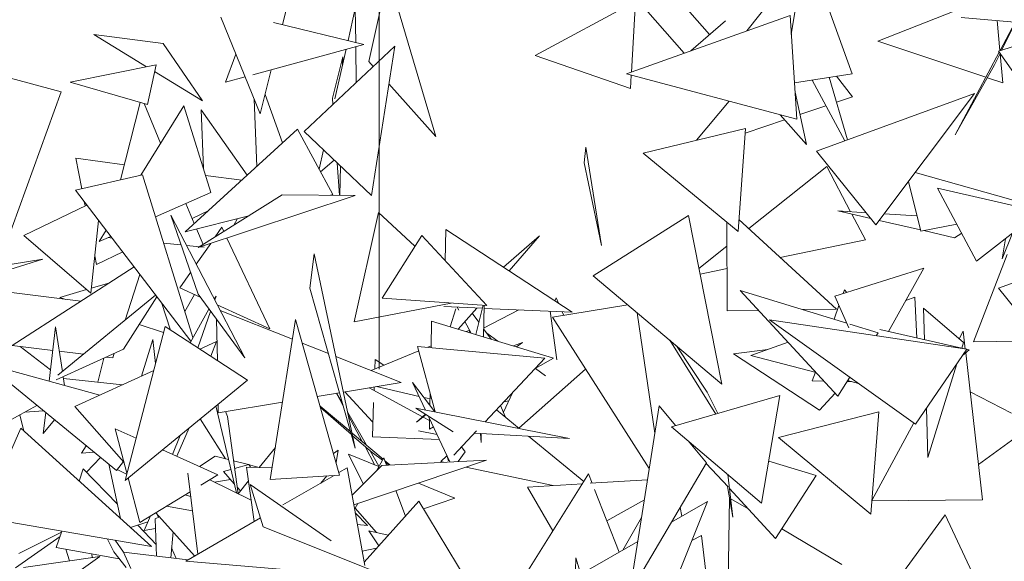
# Model space of a CAD drawing. Header units: metres. Extents: x -14.5 to 19.7, y -19.1 to 4.
# Tile 112 of 218: x 16.387 to 16.645, y 2.525 to 2.666. Entities that reach past the tile are written whole.
import ezdxf

# ---------------------------------------------------------------- set-up
doc = ezdxf.new("R2010")
doc.units = ezdxf.units.M
doc.linetypes.add('Traço ponto', pattern=[0.015875, 0.00635, -0.004762, 0, -0.004762])
doc.layers.add('A-DETL', color=7, linetype='Continuous', lineweight=5, true_color=0x00a600)
doc.layers.add('L-PLNT', color=7, linetype='Continuous', lineweight=5, true_color=0x005900)
doc.layers.add('G-IMPT', color=7, linetype='Continuous', lineweight=5)

# ---------------------------------------------------------------- blocks, each defined once
blk = doc.blocks.new('ÁRVORES ORNAMENTAIS - Pequeno e Médio Porte - Ipê-roxo-2976198-A')
at = {"layer": 'G-IMPT', "color": 253, "true_color": 0xaaaaaa}
for p, q in [((5.98115, 2.66502), (5.98685, 2.68777)), ((6.10243, 2.66338), (6.11724, 2.68194)), ((6.11409, 2.66247), (6.11724, 2.68194)), ((6.00872, 2.67783), (6.02118, 2.63581)), ((6.08123, 2.67547), (6.09274, 2.66241)), ((6.12075, 2.67794), (6.12995, 2.6522)), ((6.07131, 2.67443), (6.08608, 2.65754)), ((6.07334, 2.67102), (6.04714, 2.65693)), ((6.07232, 2.65262), (6.07334, 2.67102)), ((5.99828, 2.66084), (6.00017, 2.66925)), ((6.00017, 2.66925), (6.00028, 2.66035)), ((6.00701, 2.67022), (6.00368, 2.65538)), ((6.15947, 2.66967), (6.13667, 2.66065)), ((5.96506, 2.66692), (5.9753, 2.64172)), ((5.97883, 2.66558), (6.00242, 2.65983)), ((6.11376, 2.66742), (6.07099, 2.65215)), ((6.08781, 2.65816), (6.09687, 2.66598)), ((6.11555, 2.64033), (6.11376, 2.66742)), ((6.17721, 2.66524), (6.15851, 2.6669)), ((6.16856, 2.65823), (6.16783, 2.66607)), ((6.1726, 2.66565), (6.16867, 2.65826)), ((6.1727, 2.66564), (6.16913, 2.6584)), ((6.1894, 2.66471), (6.16819, 2.65811)), ((5.95, 2.66006), (5.93188, 2.6624)), ((5.93188, 2.6624), (5.94563, 2.65402)), ((5.95, 2.66006), (5.96027, 2.64509)), ((6.16494, 2.65126), (6.13667, 2.66065)), ((5.97337, 2.65192), (6.00242, 2.65983)), ((5.98678, 2.6371), (6.01047, 2.65938)), ((5.99485, 2.64559), (5.99777, 2.65856)), ((6.00029, 2.65925), (6.0004, 2.64991)), ((6.00437, 2.62038), (6.01047, 2.65938)), ((6.16841, 2.65778), (6.15694, 2.63623)), ((6.16865, 2.65744), (6.1672, 2.6545)), ((6.16819, 2.65811), (6.1911, 2.62537)), ((6.16935, 2.6498), (6.16864, 2.65741)), ((5.96623, 2.64998), (5.96897, 2.6573)), ((5.9942, 2.64581), (5.9969, 2.65656)), ((5.9969, 2.65656), (5.99685, 2.65451)), ((6.00484, 2.65408), (6.00368, 2.65538)), ((6.07208, 2.64829), (6.04714, 2.65693)), ((5.89845, 2.65416), (5.92329, 2.64746)), ((5.92569, 2.64996), (5.94815, 2.65453)), ((5.94815, 2.65453), (5.94585, 2.64414)), ((5.94775, 2.65273), (5.96027, 2.64509)), ((5.9753, 2.64172), (5.97819, 2.65323)), ((6.1672, 2.6545), (6.15694, 2.63623)), ((5.92569, 2.64996), (5.94585, 2.64414)), ((5.96623, 2.64998), (5.97138, 2.65138)), ((6.11555, 2.64033), (6.07099, 2.65215)), ((6.07208, 2.64829), (6.07227, 2.65181)), ((6.12995, 2.6522), (6.11493, 2.64981)), ((6.12804, 2.63468), (6.11951, 2.65054)), ((6.12875, 2.63494), (6.12396, 2.65125)), ((6.13008, 2.64619), (6.12589, 2.65155)), ((6.16935, 2.6498), (6.16532, 2.65114)), ((5.90501, 2.59704), (5.92329, 2.64746)), ((6.02118, 2.63581), (6.00893, 2.64951)), ((6.11509, 2.64738), (6.11804, 2.63371)), ((5.93885, 2.62451), (5.94399, 2.64468)), ((5.97442, 2.62798), (5.97375, 2.64553)), ((5.97658, 2.6468), (5.98117, 2.63413)), ((5.9942, 2.64581), (5.99432, 2.64419)), ((6.09783, 2.64503), (6.08934, 2.63481)), ((6.12065, 2.63199), (6.16197, 2.64704)), ((6.13008, 2.64619), (6.12586, 2.64476)), ((6.13618, 2.61277), (6.16197, 2.64704)), ((5.95541, 2.64381), (5.9441, 2.62572)), ((5.94498, 2.64439), (5.94931, 2.63405)), ((5.95541, 2.64381), (5.96247, 2.62115)), ((5.9605, 2.62746), (5.95993, 2.6428)), ((5.95993, 2.6428), (5.97193, 2.6257)), ((6.12312, 2.64383), (6.11635, 2.64153)), ((6.11234, 2.64017), (6.10202, 2.63667)), ((6.11118, 2.64149), (6.11804, 2.63371)), ((5.9851, 2.63773), (5.95571, 2.61089)), ((5.99431, 2.62062), (5.9851, 2.63773)), ((6.00437, 2.62038), (5.98678, 2.6371)), ((6.07535, 2.63145), (6.1021, 2.63788)), ((6.10018, 2.61102), (6.1021, 2.63788)), ((5.99072, 2.62729), (5.99185, 2.63228)), ((6.05993, 2.62895), (6.06038, 2.63298)), ((6.06449, 2.60731), (6.06038, 2.63298)), ((6.13618, 2.61277), (6.12065, 2.63199)), ((5.92715, 2.6301), (5.93985, 2.62843)), ((5.92715, 2.6301), (5.9287, 2.62216)), ((5.99111, 2.62656), (5.99464, 2.62963)), ((6.07535, 2.63145), (6.10018, 2.61102)), ((5.99545, 2.62886), (5.99607, 2.62045)), ((5.9963, 2.62805), (5.99614, 2.62045)), ((6.06449, 2.60731), (6.05993, 2.62895)), ((6.12337, 2.62798), (6.10298, 2.61173)), ((6.12958, 2.61615), (6.12337, 2.62798)), ((5.92708, 2.62179), (5.94454, 2.62582)), ((5.95776, 2.58332), (5.94454, 2.62582)), ((5.96107, 2.62564), (5.9705, 2.6244)), ((6.1447, 2.62408), (6.14791, 2.61105)), ((6.14643, 2.62639), (6.17921, 2.61718)), ((5.92708, 2.62179), (5.95721, 2.58233)), ((6.15227, 2.62229), (6.1625, 2.60328)), ((6.15227, 2.62229), (6.17912, 2.61618)), ((5.94797, 2.6148), (5.96247, 2.62115)), ((5.98106, 2.62057), (5.95914, 2.60677)), ((6.00011, 2.62042), (5.95914, 2.60677)), ((5.98106, 2.62057), (6.00011, 2.62042)), ((5.99431, 2.62062), (5.99369, 2.62047)), ((5.93004, 2.6179), (5.91361, 2.60994)), ((5.92935, 2.61881), (5.92957, 2.61768)), ((5.95592, 2.61828), (5.95809, 2.61307)), ((5.9617, 2.61636), (5.95755, 2.61437)), ((6.13488, 2.61439), (6.12624, 2.61637)), ((6.13366, 2.61589), (6.12624, 2.61637)), ((5.93312, 2.61388), (5.93104, 2.59491)), ((5.97127, 2.57803), (5.95195, 2.61527)), ((5.95908, 2.59461), (5.95195, 2.61527)), ((5.97235, 2.61509), (5.95571, 2.61089)), ((5.96846, 2.61264), (5.96943, 2.61435)), ((5.99984, 2.58738), (6.00626, 2.61592)), ((6.01576, 2.60716), (6.00626, 2.61592)), ((6.06232, 2.59944), (6.08723, 2.6152)), ((6.08723, 2.6152), (6.09595, 2.57115)), ((6.12586, 2.59075), (6.1004, 2.61409)), ((6.13345, 2.60879), (6.12991, 2.61553)), ((6.14782, 2.61142), (6.13703, 2.61389)), ((6.14692, 2.61505), (6.13831, 2.6156)), ((6.1625, 2.60328), (6.17912, 2.61618)), ((5.93509, 2.6113), (5.93323, 2.60834)), ((5.95869, 2.61165), (5.9604, 2.60757)), ((5.96358, 2.60957), (5.96532, 2.61208)), ((5.96583, 2.61099), (5.96532, 2.61208)), ((6.02384, 2.61152), (6.02362, 2.60337)), ((6.02384, 2.61152), (6.05684, 2.58994)), ((6.09733, 2.59023), (6.09727, 2.61341)), ((6.14791, 2.61105), (6.15733, 2.6129)), ((6.15676, 2.60936), (6.14872, 2.61121)), ((5.93104, 2.59491), (5.91361, 2.60994)), ((5.93323, 2.60834), (5.93632, 2.60969)), ((5.9356, 2.60938), (5.93663, 2.60927)), ((5.9778, 2.58556), (5.96664, 2.60927)), ((6.00715, 2.59358), (6.01752, 2.60994)), ((6.03451, 2.59164), (6.01752, 2.60994)), ((6.03891, 2.60166), (6.04832, 2.60985)), ((6.04832, 2.60985), (6.04036, 2.60071)), ((6.13345, 2.60879), (6.11119, 2.6042)), ((6.15676, 2.60936), (6.15861, 2.61052)), ((6.16818, 2.59621), (6.20943, 2.61102)), ((6.17187, 2.61055), (6.16918, 2.60384)), ((6.17001, 2.6091), (6.16918, 2.60384)), ((5.9501, 2.60794), (5.95463, 2.60749)), ((5.95606, 2.60735), (5.95951, 2.60701)), ((5.95861, 2.60243), (5.96239, 2.60786)), ((5.95977, 2.60699), (5.96068, 2.6069)), ((6.09728, 2.60718), (6.08997, 2.60135)), ((5.9185, 2.60377), (5.90603, 2.59986)), ((5.9185, 2.60377), (5.91049, 2.60245)), ((5.93211, 2.60466), (5.93256, 2.60236)), ((5.9394, 2.60565), (5.93256, 2.60236)), ((5.98942, 2.60519), (5.98828, 2.59621)), ((5.98942, 2.60519), (6.00017, 2.55441)), ((6.17052, 2.60502), (6.16169, 2.5822)), ((5.9105, 2.58121), (5.94237, 2.60176)), ((6.0973, 2.60133), (6.09026, 2.59988)), ((6.12546, 2.59412), (6.14869, 2.60139)), ((6.13946, 2.58485), (6.14869, 2.60139)), ((5.94004, 2.58787), (5.94392, 2.59973)), ((5.95434, 2.59628), (5.95712, 2.60028)), ((6.06232, 2.59944), (6.09595, 2.57115)), ((5.89844, 2.59653), (5.92843, 2.59277)), ((5.92997, 2.59583), (5.92295, 2.59379)), ((5.93578, 2.59751), (5.93118, 2.59617)), ((5.95963, 2.59386), (5.95434, 2.59628)), ((5.98828, 2.59621), (6.00017, 2.55441)), ((6.12764, 2.59481), (6.12797, 2.59572)), ((6.12797, 2.59572), (6.12858, 2.5951)), ((6.18369, 2.57688), (6.16818, 2.59621)), ((5.948, 2.59438), (5.92243, 2.57344)), ((5.92452, 2.59326), (5.92295, 2.59379)), ((5.94834, 2.59394), (5.9396, 2.58027)), ((5.95564, 2.59013), (5.95815, 2.59454)), ((5.97127, 2.57803), (5.95908, 2.59461)), ((5.96379, 2.59411), (5.96334, 2.59331)), ((5.96344, 2.59312), (5.96379, 2.59411)), ((6.03451, 2.59164), (6.00715, 2.59358)), ((6.05267, 2.59364), (6.05233, 2.59289)), ((6.05267, 2.59364), (6.05327, 2.59227)), ((6.12623, 2.56802), (6.10076, 2.5956)), ((6.12862, 2.58704), (6.10076, 2.5956)), ((6.12546, 2.59412), (6.12916, 2.58585)), ((6.14632, 2.59381), (6.144, 2.59299)), ((6.14692, 2.58316), (6.14632, 2.59381)), ((5.9495, 2.59243), (5.9519, 2.58524)), ((5.96191, 2.59075), (5.95699, 2.58195)), ((5.9778, 2.58556), (5.96412, 2.59181)), ((5.99984, 2.58738), (6.02518, 2.5923)), ((6.03337, 2.59093), (6.02329, 2.59136)), ((6.02642, 2.59079), (6.025, 2.5861)), ((6.02721, 2.59042), (6.02678, 2.59121)), ((6.03189, 2.591), (6.02707, 2.58547)), ((6.03163, 2.58409), (6.03356, 2.59171)), ((6.03382, 2.59169), (6.03364, 2.58349)), ((6.04291, 2.59053), (6.03369, 2.58578)), ((6.05684, 2.58994), (6.0338, 2.59091)), ((6.05168, 2.5886), (6.07137, 2.59183)), ((6.12586, 2.59075), (6.11707, 2.59059)), ((6.12527, 2.58807), (6.12654, 2.59169)), ((6.14864, 2.59096), (6.15907, 2.58196)), ((6.14864, 2.59096), (6.14887, 2.58271)), ((5.95901, 2.58063), (5.96238, 2.59012)), ((5.96413, 2.57731), (5.96394, 2.58799)), ((5.98375, 2.58285), (5.96488, 2.59034)), ((5.97796, 2.54619), (5.98456, 2.58797)), ((5.99606, 2.54739), (5.98456, 2.58797)), ((6.03072, 2.58966), (6.03244, 2.5873)), ((6.05109, 2.59018), (6.05287, 2.57744)), ((6.05168, 2.5886), (6.07697, 2.54911)), ((6.05425, 2.59005), (6.05467, 2.58909)), ((6.07383, 2.58976), (6.07842, 2.5583)), ((6.10558, 2.59038), (6.09733, 2.59023)), ((5.92185, 2.58611), (5.92022, 2.57189)), ((5.92185, 2.58611), (5.92363, 2.57443)), ((5.95048, 2.58616), (5.94001, 2.54599)), ((5.95007, 2.58459), (5.94374, 2.58674)), ((5.972, 2.57221), (5.95048, 2.58616)), ((6.02012, 2.58757), (6.01997, 2.58067)), ((6.02012, 2.58757), (6.05196, 2.57794)), ((6.03044, 2.58445), (6.02881, 2.58746)), ((6.03368, 2.5856), (6.03567, 2.58287)), ((6.14651, 2.56071), (6.10838, 2.5879)), ((6.15997, 2.58024), (6.10838, 2.5879)), ((6.13675, 2.58455), (6.12941, 2.5868)), ((5.9473, 2.58281), (5.94428, 2.57323)), ((5.94797, 2.57652), (5.9473, 2.58281)), ((6.0299, 2.58517), (6.02912, 2.58485)), ((6.0299, 2.58517), (6.03017, 2.58453)), ((6.0374, 2.58235), (6.03454, 2.58442)), ((6.13625, 2.58376), (6.13675, 2.58455)), ((6.13718, 2.58537), (6.1606, 2.58005)), ((6.15901, 2.58493), (6.15793, 2.58294)), ((6.15953, 2.5803), (6.15901, 2.58493)), ((5.92114, 2.5799), (5.9105, 2.58121)), ((5.92056, 2.57488), (5.91259, 2.58096)), ((5.92199, 2.57224), (5.9396, 2.58027)), ((5.95959, 2.58026), (5.96389, 2.58224)), ((5.96241, 2.57843), (5.96389, 2.58224)), ((5.99314, 2.57911), (5.9863, 2.58183)), ((6.01641, 2.581), (6.02106, 2.56386)), ((6.01641, 2.581), (6.0497, 2.57791)), ((6.01998, 2.58112), (6.0191, 2.58075)), ((6.04147, 2.58112), (6.04382, 2.58199)), ((6.04231, 2.58086), (6.04382, 2.58199)), ((6.08237, 2.58258), (6.09433, 2.56332)), ((6.0921, 2.56906), (6.08412, 2.5811)), ((6.11325, 2.58207), (6.10348, 2.5786)), ((6.14651, 2.56071), (6.15997, 2.58024)), ((6.15907, 2.58196), (6.15861, 2.5805)), ((6.17352, 2.58232), (6.16169, 2.5822)), ((5.92912, 2.57892), (5.92283, 2.5797)), ((5.93287, 2.57165), (5.93444, 2.57792)), ((5.93681, 2.57798), (5.93505, 2.5782)), ((5.93681, 2.57798), (5.9372, 2.57918)), ((6.01214, 2.57157), (5.9951, 2.57834)), ((6.01674, 2.57979), (6.00428, 2.57469)), ((6.0341, 2.5613), (6.0497, 2.57791)), ((6.04714, 2.57518), (6.05196, 2.57794)), ((6.09899, 2.57902), (6.10793, 2.58018)), ((6.09899, 2.57902), (6.12145, 2.56435)), ((6.12054, 2.57418), (6.10348, 2.5786)), ((6.15884, 2.57859), (6.1606, 2.58005)), ((6.16403, 2.54089), (6.15965, 2.57927)), ((5.93775, 2.54856), (5.90376, 2.57643)), ((5.90376, 2.57643), (5.93341, 2.56825)), ((6.00535, 2.57754), (6.00526, 2.5751)), ((6.00535, 2.57754), (6.0076, 2.57605)), ((6.0499, 2.57329), (6.04723, 2.57523)), ((6.15734, 2.57643), (6.14973, 2.55196)), ((5.92384, 2.57308), (5.92418, 2.5708)), ((5.93937, 2.57098), (5.92391, 2.57258)), ((5.92693, 2.56528), (5.9475, 2.57471)), ((6.04293, 2.55959), (6.06034, 2.57508)), ((6.11958, 2.57197), (6.12038, 2.57422)), ((6.12623, 2.56802), (6.12936, 2.57294)), ((5.972, 2.57221), (5.94001, 2.54599)), ((5.99707, 2.56907), (6.01214, 2.57157)), ((6.00379, 2.57018), (6.01774, 2.5626)), ((6.0051, 2.5704), (6.00507, 2.56949)), ((6.00575, 2.57051), (6.01684, 2.56793)), ((6.01852, 2.56436), (6.01513, 2.57158)), ((6.01513, 2.57158), (6.02099, 2.56388)), ((6.11958, 2.57197), (6.12264, 2.57191)), ((6.12863, 2.5718), (6.1298, 2.57178)), ((6.13166, 2.5713), (6.12879, 2.57204)), ((5.99024, 2.56794), (5.99605, 2.5689)), ((5.99702, 2.5655), (5.99526, 2.56877)), ((5.99528, 2.56878), (5.99686, 2.56605)), ((5.99746, 2.56914), (6.00463, 2.56128)), ((6.01814, 2.56763), (6.01969, 2.56727)), ((6.01972, 2.5688), (6.01965, 2.56564)), ((6.04123, 2.56889), (6.03886, 2.56377)), ((6.08282, 2.56001), (6.11107, 2.56814)), ((6.0921, 2.56906), (6.09492, 2.56349)), ((6.10633, 2.54004), (6.11107, 2.56814)), ((6.12145, 2.56435), (6.12551, 2.5688)), ((6.1608, 2.56916), (6.17163, 2.56356)), ((5.917, 2.56558), (5.89323, 2.55252)), ((5.92693, 2.56528), (5.93972, 2.55079)), ((5.96912, 2.54273), (5.96376, 2.56545)), ((5.96438, 2.56366), (5.96434, 2.56593)), ((5.96438, 2.56366), (5.98116, 2.56644)), ((5.99097, 2.56535), (5.99897, 2.55864)), ((5.99916, 2.55794), (5.99107, 2.56501)), ((6.00496, 2.56633), (6.00465, 2.5574)), ((6.02578, 2.55869), (6.01601, 2.56486)), ((6.01601, 2.56486), (6.05616, 2.55695)), ((6.03811, 2.56557), (6.03931, 2.5627)), ((6.04023, 2.56673), (6.03904, 2.56655)), ((6.07956, 2.5655), (6.07184, 2.5166)), ((6.07956, 2.5655), (6.08386, 2.56031)), ((6.14937, 2.56485), (6.14973, 2.55196)), ((5.91361, 2.55883), (5.91249, 2.5631)), ((5.9187, 2.56418), (5.91383, 2.56383)), ((5.91928, 2.5637), (5.91866, 2.55824)), ((5.96622, 2.56396), (5.9668, 2.56267)), ((5.96954, 2.54252), (5.9668, 2.56267)), ((5.99819, 2.56376), (6.00304, 2.55541)), ((6.00209, 2.55601), (5.99835, 2.56301)), ((6.01852, 2.56327), (6.01616, 2.56124)), ((6.01616, 2.56124), (6.01871, 2.56316)), ((6.01787, 2.56253), (6.01957, 2.56161)), ((6.02488, 2.55082), (6.01939, 2.56252)), ((6.03704, 2.56442), (6.04299, 2.55955)), ((6.11075, 2.55716), (6.13699, 2.5639)), ((6.13484, 2.53718), (6.13699, 2.5639)), ((5.91866, 2.55824), (5.92155, 2.56184)), ((5.95679, 2.55974), (5.95352, 2.55229)), ((5.95963, 2.56207), (5.96625, 2.55166)), ((6.01958, 2.56211), (6.01952, 2.55935)), ((6.01952, 2.55935), (6.02059, 2.55996)), ((6.10633, 2.54004), (6.08282, 2.56001)), ((6.14608, 2.56101), (6.13513, 2.54076)), ((6.16297, 2.55018), (6.17677, 2.56014)), ((5.90375, 2.53906), (5.91277, 2.55959)), ((5.94693, 2.52873), (5.91277, 2.55959)), ((5.93742, 2.55949), (5.9405, 2.54786)), ((5.93742, 2.55949), (5.94289, 2.55704)), ((5.95244, 2.55277), (5.95438, 2.55776)), ((5.99934, 2.55832), (6.00741, 2.55155)), ((6.00454, 2.55325), (5.99948, 2.55767)), ((6.02213, 2.55668), (6.00465, 2.5574)), ((6.02154, 2.55794), (6.01666, 2.5589)), ((6.0259, 2.55257), (6.03185, 2.5589)), ((6.03135, 2.55837), (6.05616, 2.55695)), ((6.03286, 2.55828), (6.03303, 2.55591)), ((6.03308, 2.55827), (6.03303, 2.55591)), ((6.0454, 2.55757), (6.05989, 2.54569)), ((6.11075, 2.55716), (6.13484, 2.53718)), ((5.92982, 2.55506), (5.92864, 2.55308)), ((5.97928, 2.55457), (5.97509, 2.54938)), ((6.00531, 2.55), (6.00272, 2.55484)), ((6.02794, 2.55474), (6.02889, 2.55349)), ((6.08716, 2.55633), (6.09194, 2.55056)), ((5.93191, 2.55335), (5.92864, 2.55308)), ((5.92996, 2.54814), (5.93357, 2.55198)), ((5.94976, 2.55397), (5.96429, 2.54748)), ((5.95944, 2.54965), (5.96358, 2.55235)), ((5.96706, 2.55145), (5.96358, 2.55235)), ((5.99566, 2.55391), (5.99447, 2.55299)), ((5.99566, 2.55391), (5.99513, 2.55067)), ((6.00225, 2.54509), (5.99839, 2.55287)), ((6.0063, 2.54959), (5.99839, 2.55287)), ((6.00403, 2.5537), (6.00636, 2.54969)), ((6.00454, 2.55325), (6.00724, 2.55125)), ((6.02413, 2.55241), (6.02251, 2.55089)), ((6.02421, 2.55224), (6.02452, 2.5511)), ((6.02708, 2.55093), (6.02889, 2.55349)), ((5.93575, 2.5502), (5.93883, 2.53605)), ((5.93775, 2.54856), (5.93959, 2.55094)), ((5.97224, 2.55012), (5.96837, 2.55111)), ((5.97239, 2.55016), (5.96864, 2.54913)), ((5.97376, 2.53526), (5.97178, 2.54944)), ((5.97178, 2.54944), (5.97845, 2.54931)), ((5.97239, 2.55016), (5.97283, 2.54942)), ((5.97509, 2.54938), (5.97245, 2.55006)), ((5.99931, 2.54217), (6.00712, 2.54991)), ((5.99977, 2.53961), (6.03447, 2.5513)), ((6.00759, 2.55186), (6.00568, 2.54849)), ((6.00712, 2.54991), (6.03447, 2.5513)), ((6.00759, 2.55186), (6.0083, 2.54997)), ((6.00784, 2.55119), (6.00923, 2.55002)), ((6.00804, 2.55065), (6.00891, 2.55)), ((6.02323, 2.55073), (6.02251, 2.55089)), ((6.05187, 2.54464), (6.02908, 2.54949)), ((6.09194, 2.55056), (6.07184, 2.5166)), ((6.09757, 2.54428), (6.09188, 2.55045)), ((6.12056, 2.54729), (6.10818, 2.55102)), ((5.928, 2.54583), (5.9291, 2.54903)), ((5.93801, 2.53979), (5.9291, 2.54903)), ((5.94043, 2.54758), (5.93798, 2.54886)), ((5.95638, 2.54791), (5.959, 2.52674)), ((5.9598, 2.54474), (5.96429, 2.54748)), ((5.96767, 2.54886), (5.96574, 2.54833)), ((5.96856, 2.5451), (5.96574, 2.54833)), ((5.99606, 2.54739), (5.97796, 2.54619)), ((5.99461, 2.5473), (5.98124, 2.53958)), ((5.99114, 2.54529), (5.99276, 2.54717)), ((5.99803, 2.54927), (5.99588, 2.54803)), ((5.99803, 2.54927), (6.00262, 2.52373)), ((6.04303, 2.51886), (6.06114, 2.54767)), ((6.06207, 2.54526), (6.06114, 2.54767)), ((6.0988, 2.53639), (6.09753, 2.54752)), ((6.10997, 2.53083), (6.12056, 2.54729)), ((5.94082, 2.54665), (5.9439, 2.53502)), ((5.97298, 2.54082), (5.96214, 2.54617)), ((5.96755, 2.54625), (5.96342, 2.54554)), ((5.97015, 2.54326), (5.96931, 2.54423)), ((5.97227, 2.54589), (5.96954, 2.54251)), ((5.97607, 2.53391), (5.97271, 2.54494)), ((5.97271, 2.54494), (5.99385, 2.53024)), ((6.02618, 2.54135), (6.01665, 2.5453)), ((6.04516, 2.54423), (6.05952, 2.54511)), ((6.04516, 2.54423), (6.0518, 2.53282)), ((6.0615, 2.54523), (6.0765, 2.54614)), ((6.0988, 2.53639), (6.09741, 2.54444)), ((5.9439, 2.53502), (5.95699, 2.54302)), ((5.95714, 2.54181), (5.95571, 2.54224)), ((6.01079, 2.54333), (6.0133, 2.53666)), ((6.06909, 2.52722), (6.0627, 2.54364)), ((6.10997, 2.53083), (6.09795, 2.54387)), ((5.95761, 2.53802), (5.95082, 2.53925)), ((6.00087, 2.53998), (6.00017, 2.53874)), ((6.0168, 2.54053), (6.00246, 2.52466)), ((6.0168, 2.54053), (6.02942, 2.51966)), ((6.018, 2.53854), (6.02618, 2.54135)), ((6.07569, 2.54096), (6.06589, 2.53544)), ((6.09215, 2.54046), (6.07984, 2.5096)), ((6.08278, 2.53508), (6.09215, 2.54046)), ((6.09748, 2.5145), (6.09794, 2.54139)), ((6.10295, 2.53844), (6.09825, 2.54122)), ((6.16403, 2.54089), (6.13513, 2.54069)), ((5.94669, 2.53673), (5.94503, 2.53293)), ((5.9582, 2.52628), (5.94804, 2.53755)), ((5.94873, 2.53631), (5.94833, 2.53723)), ((6.00014, 2.53754), (6.00338, 2.53419)), ((6.00575, 2.53235), (6.00017, 2.53874)), ((6.08547, 2.53663), (6.08506, 2.53893)), ((6.14244, 2.5208), (6.15428, 2.53697)), ((6.16594, 2.51231), (6.15428, 2.53697)), ((5.90529, 2.53586), (5.94693, 2.52873)), ((5.946, 2.53516), (5.94144, 2.53369)), ((5.94815, 2.52928), (5.94332, 2.53429)), ((5.94791, 2.53598), (5.94905, 2.53644)), ((5.94791, 2.53598), (5.94826, 2.52623)), ((5.97537, 2.53619), (5.95588, 2.52494)), ((6.00338, 2.53419), (6.00069, 2.53447)), ((6.07495, 2.53627), (6.07011, 2.5278)), ((5.92303, 2.53137), (5.91136, 2.52316)), ((5.92342, 2.53248), (5.91228, 2.5269)), ((5.92205, 2.5285), (5.9235, 2.53274)), ((5.94503, 2.53293), (5.948, 2.53342)), ((5.95196, 2.52578), (5.95255, 2.53254)), ((5.97607, 2.53391), (6.0055, 2.52213)), ((6.0088, 2.53168), (6.0037, 2.5328)), ((6.00632, 2.52893), (6.0037, 2.5328)), ((6.09059, 2.5316), (6.08811, 2.53033)), ((6.09059, 2.5316), (6.09357, 2.50753)), ((6.1273, 2.52407), (6.11158, 2.53334)), ((5.93546, 2.53069), (5.93709, 2.5273)), ((5.93742, 2.53036), (5.93959, 2.52729)), ((6.0591, 2.52148), (6.07396, 2.53002)), ((5.92205, 2.5285), (5.93852, 2.52551)), ((5.92455, 2.52805), (5.92552, 2.52497)), ((5.93141, 2.52582), (5.93135, 2.52681)), ((5.94031, 2.52326), (5.93709, 2.5273)), ((5.94154, 2.52299), (5.93965, 2.52729)), ((5.95639, 2.52523), (5.93965, 2.52729)), ((5.95341, 2.5256), (5.95219, 2.52839)), ((6.00195, 2.5275), (6.00573, 2.52829)), ((5.93343, 2.52611), (5.91345, 2.52324)), ((5.93343, 2.52611), (5.91356, 2.5121)), ((6.00313, 2.52094), (5.95588, 2.52494)), ((6.05782, 2.52581), (6.05691, 2.49555)), ((6.06471, 2.50256), (6.05782, 2.52581))]:
    blk.add_line(p, q, dxfattribs=at)

msp = doc.modelspace()

# ---------------------------------------------------------------- linework, layer by layer
at = {"layer": 'A-DETL', "color": 7, "linetype": 'Traço ponto'}
msp.add_line((16.48124, -0.625), (16.48124, 3.98764), dxfattribs=at)

# ---------------------------------------------------------------- block references
at = {"layer": 'L-PLNT', "color": 253, "true_color": 0xaaaaaa}
msp.add_blockref('ÁRVORES ORNAMENTAIS - Pequeno e Médio Porte - Ipê-roxo-2976198-A', (10.47483, 0), dxfattribs=at)

doc.saveas('drawing.dxf')
